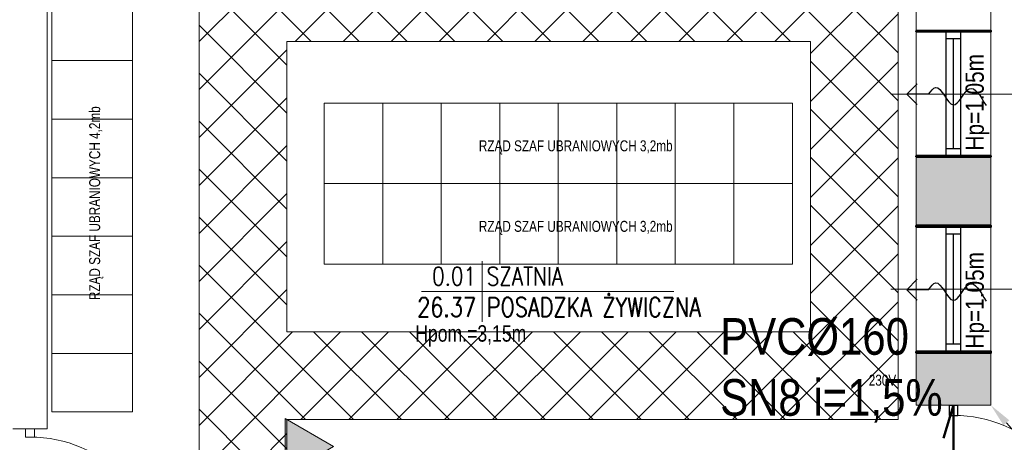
# Model space of a CAD drawing. Header units: millimetres. Extents: x -523 to 1404227, y -783705 to 1038705.
# Tile 107 of 256: x 448706 to 455436, y 142422 to 145309. Entities that reach past the tile are written whole.
import ezdxf
from ezdxf import colors
from ezdxf.entities.mleader import LeaderData, LeaderLine
from ezdxf.enums import TextEntityAlignment as Align
from ezdxf.math import Vec2, Vec3

# ---------------------------------------------------------------- set-up
doc = ezdxf.new("R2010")
doc.units = ezdxf.units.MM
doc.linetypes.add('DIVIDEX2', pattern=[2.5, 1, -0.5, 0, -0.5, 0, -0.5])
for name, color, linetype, lineweight in [('2. Obrys', 7, 'Continuous', 30), ('BA_drz', 7, 'Continuous', 18), ('BA_met', 7, 'Continuous', 18), ('BA_txs', 2, 'Continuous', 18), ('Cienka', 7, 'Continuous', 18), ('MM_KS_OPISY', 7, 'Continuous', 9), ('mm_sprężone', 7, 'Continuous', 50), ('mm_Wentylacja', 5, 'Continuous', 50), ('mm_wentylacja_bloki', 7, 'Continuous', 18), ('PG_WIDOKOWE_CIENKIE', 7, 'Continuous', 18), ('PG_WYPOSAŻENIE', 1, 'Continuous', 18), ('PG_ŚCIANY_DZIAŁOWE', 3, 'Continuous', 18)]:
    doc.layers.add(name, color=color, linetype=linetype, lineweight=lineweight)
doc.styles.add('BIKTC', font='bikromsw.shx', dxfattribs={"width": 0.8})
doc.styles.add('BIKTS', font='bikromsw.shx', dxfattribs={"width": 0.85})
doc.styles.add('ROMANS', font='romans', dxfattribs={"width": 0.7})
doc.styles.get("Standard").update_dxf_attribs({"font": 'arial.ttf'})

# ---------------------------------------------------------------- blocks, each defined once
blk = doc.blocks.new('bikmet')
blk.add_line((0, 1.65), (0, -1.65))
at = {"style": 'ROMANS', "width": 0.8}
blk.add_attdef('NRPOM', text='', height=1, dxfattribs=at).set_placement((-0.333, 0.333), align=Align.RIGHT)
blk.add_attdef('NWAPOM', (0.25, 0.333), '', height=1, dxfattribs=at)
blk.add_attdef('RAREA', text='', height=1.042, dxfattribs=at).set_placement((-0.333, -0.333), align=Align.TOP_RIGHT)
blk.add_attdef('PODLOGA', text='', height=1.042, dxfattribs=at).set_placement((0.25, -0.333), align=Align.TOP_LEFT)
blk = doc.blocks.new('jamb')
blk.add_lwpolyline([(-0.5, -0.5), (-0.5, 0.5), (0.5, 0.5), (0.5, -0.5)], close=True)
blk = doc.blocks.new('dr1h901')
at = {"color": 0}
blk.add_line((-0.5, 0), (-0.5, 1), dxfattribs=at)
blk.add_line((0, 0.3622), (0, -0.2655))
blk.add_arc((-0.5, 0), 1, 0, 90, dxfattribs=at)
blk = doc.blocks.new('podciecie')
at = {"layer": 'mm_Wentylacja', "color": 142, "lineweight": 30}
for p, q in [((23288, -37575.5), (23288, -37590.5)), ((23288, -37590.5), (23280.93, -37583.43)), ((23288, -37590.5), (23295.07, -37583.43))]:
    blk.add_line(p, q, dxfattribs=at)
blk.add_spline([(23288, -37575.5), (23283.25, -37570.75), (23295.25, -37558.75), (23284.25, -37547.75), (23295.75, -37536.25)], degree=3, dxfattribs=at)
blk = doc.blocks.new('ksstrz')
at = {"layer": 'mm_sprężone', "linetype": 'DIVIDEX2', "lineweight": 30}
h = blk.add_hatch(color=256, dxfattribs=at)
h.dxf.hatch_style = 1
h.paths.add_polyline_path([(28045.5, -44864.49), (28060.5, -44838.51), (28030.5, -44838.51)])
at = {"layer": 'mm_wentylacja_bloki'}
for p, q in [((28030.5, -44838.51), (28045.5, -44864.49)), ((28060.5, -44838.51), (28030.5, -44838.51)), ((28045.5, -44864.49), (28060.5, -44838.51))]:
    blk.add_line(p, q, dxfattribs=at)
blk = doc.blocks.new('A$C31e338d0')
at = {"layer": 'PG_WYPOSAŻENIE'}
h = blk.add_hatch(dxfattribs=at)
h.set_pattern_fill('ANSI37', color=251, scale=73)
h.set_pattern_definition([(45, (-151815.13, 350077.71), (-163.88967, 163.88967), []), (135, (-151815.13, 350077.71), (-163.88967, -163.88967), [])])
h.paths.add_polyline_path([(375141.2, 24306), (378719.9, 24306), (378719.9, 26290), (375141.2, 26290)], flags=16)
h.paths.add_polyline_path([(374541.2, 22631.9), (374541.2, 26890), (379183.4, 26890), (379183.4, 26716.9), (379319.9, 26716.9), (379319.9, 23706), (375141.2, 23706), (375141.2, 22631.9)])
at = {"layer": 'PG_ŚCIANY_DZIAŁOWE'}
h = blk.add_hatch(color=252, dxfattribs=at)
h.dxf.hatch_style = 1
h.paths.add_polyline_path([(379953.4, 25501.9), (379443.4, 25501.9), (379443.4, 25031.9), (379953.4, 25031.9)])
h = blk.add_hatch(color=252, dxfattribs=at)
h.dxf.hatch_style = 1
h.paths.add_polyline_path([(379953.4, 24161.9), (379443.4, 24161.9), (379443.4, 23804.4), (379953.4, 23804.4)])
at = {"lineweight": 20}
for p, q in [((379953.4, 23804.4), (379953.4, 27684.4)), ((379443.4, 23804.4), (379443.4, 26716.9)), ((379443.4, 26361.9), (379953.4, 26361.9)), ((379748.4, 26356.9), (379648.4, 26356.9)), ((380338.6, 25929.7), (379270.4, 25929.7)), ((379748.4, 25506.9), (379648.4, 25506.9)), ((379443.4, 25031.9), (379953.4, 25031.9)), ((379443.4, 25031.9), (379953.4, 25031.9)), ((379443.4, 25031.9), (379953.4, 25031.9)), ((379748.4, 25021.9), (379648.4, 25021.9)), ((380338.6, 24596.9), (379270.4, 24596.9)), ((379443.4, 24161.9), (379953.4, 24161.9)), ((379748.4, 24171.9), (379648.4, 24171.9)), ((379443.4, 23804.4), (379953.4, 23804.4))]:
    blk.add_line(p, q, dxfattribs=at)
for p, q in [((379648.4, 25506.9), (379648.4, 26356.9)), ((379748.4, 25506.9), (379748.4, 26356.9)), ((379748.4, 26306.9), (379648.4, 26306.9)), ((379698.4, 25556.9), (379698.4, 26306.9)), ((379748.4, 25556.9), (379648.4, 25556.9)), ((379648.4, 24171.9), (379648.4, 25021.9)), ((379748.4, 24971.9), (379648.4, 24971.9)), ((379698.4, 24221.9), (379698.4, 24971.9)), ((379748.4, 24171.9), (379748.4, 25021.9)), ((379748.4, 24221.9), (379648.4, 24221.9)), ((379668.4, 23804.4), (379728.4, 23804.4)), ((379668.4, 23804.4), (379668.4, 23734.4)), ((379728.4, 23734.4), (379728.4, 23804.4)), ((379668.4, 23734.4), (379728.4, 23734.4))]:
    blk.add_line(p, q)
blk.add_arc((379698.4, 22834.4), 900, 0, 90, dxfattribs=at)
at = {"layer": 'BA_met', "color": 18}
blk.add_line((376061.7, 24581.1), (377785.9, 24581.1), dxfattribs=at)
at = {"layer": 'Cienka'}
blk.add_line((373503.4, 23641.9), (373268.4, 23641.9), dxfattribs=at)
at = {"layer": 'PG_WIDOKOWE_CIENKIE', "color": 18, "lineweight": 50}
for p, q in [((379698.4, 23804.4), (379630.3, 23579.8)), ((379698.4, 22764.4), (379698.4, 23804.4))]:
    blk.add_line(p, q, dxfattribs=at)
for points in [[(379443.4, 26361.9), (379953.4, 26361.9), (379953.4, 26356.9), (379443.4, 26356.9)], [(379443.4, 25506.9), (379953.4, 25506.9), (379953.4, 25501.9), (379443.4, 25501.9)], [(379443.4, 25031.9), (379953.4, 25031.9), (379953.4, 25021.9), (379443.4, 25021.9)], [(379443.4, 24171.9), (379953.4, 24171.9), (379953.4, 24161.9), (379443.4, 24161.9)]]:
    blk.add_lwpolyline(points, close=True, dxfattribs=at)
at = {"layer": 'PG_WYPOSAŻENIE', "color": 251}
for p, q in [((373535.9, 26158.1), (374085.9, 26158.1)), ((375396.5, 25868.1), (375396.5, 25318.1)), ((375796.5, 25868.1), (375796.5, 25318.1)), ((376196.5, 25868.1), (376196.5, 25318.1)), ((376596.5, 25868.1), (376596.5, 25318.1)), ((376996.5, 25868.1), (376996.5, 25318.1)), ((377396.5, 25868.1), (377396.5, 25318.1)), ((377796.5, 25868.1), (377796.5, 25318.1)), ((378196.5, 25868.1), (378196.5, 25318.1)), ((378596.5, 25868.1), (378596.5, 25318.1)), ((373535.9, 25758.1), (374085.9, 25758.1)), ((373535.9, 25358.1), (374085.9, 25358.1)), ((375396.5, 25318.1), (375396.5, 24768.1)), ((375796.5, 25318.1), (375796.5, 24768.1)), ((376196.5, 25318.1), (376196.5, 24768.1)), ((376596.5, 25318.1), (376596.5, 24768.1)), ((376996.5, 25318.1), (376996.5, 24768.1)), ((377396.5, 25318.1), (377396.5, 24768.1)), ((377796.5, 25318.1), (377796.5, 24768.1)), ((378196.5, 25318.1), (378196.5, 24768.1)), ((378596.5, 25318.1), (378596.5, 24768.1)), ((373535.9, 24958.1), (374085.9, 24958.1)), ((373535.9, 24558.1), (374085.9, 24558.1)), ((373535.9, 24158.1), (374085.9, 24158.1)), ((373535.9, 23758.1), (374085.9, 23758.1))]:
    blk.add_line(p, q, dxfattribs=at)
for points in [[(374085.9, 26958.1), (374085.9, 23758.1), (373535.9, 23758.1), (373535.9, 26958.1)], [(378596.5, 25318.1), (375396.5, 25318.1), (375396.5, 25868.1), (378596.5, 25868.1)], [(378596.5, 24768.1), (375396.5, 24768.1), (375396.5, 25318.1), (378596.5, 25318.1)]]:
    blk.add_lwpolyline(points, close=True, dxfattribs=at)
for points in [[(374541.2, 22631.9), (374541.2, 26890), (379183.4, 26890), (379183.4, 26716.9), (379319.9, 26716.9), (379319.9, 23706), (375141.2, 23706), (375141.2, 22631.9), (374541.2, 22631.9)], [(375141.2, 24306), (378719.9, 24306), (378719.9, 26290), (375141.2, 26290), (375141.2, 24306)]]:
    blk.add_lwpolyline(points, dxfattribs=at)
at = {"layer": 'PG_ŚCIANY_DZIAŁOWE', "color": 18}
blk.add_line((373503.4, 26971.9), (373503.4, 23641.9), dxfattribs=at)
at = {"layer": 'BA_drz', "color": 18}
for name, p, xscale, yscale, zscale, rotation in [('jamb', (373385.9, 23614.4), -55, 59.99999999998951, 55, 90), ('dr1h901', (373385.9, 23136.9), -900, 900, -900, 270)]:
    blk.add_blockref(name, p, dxfattribs=dict(at, xscale=xscale, yscale=yscale, zscale=zscale, rotation=rotation))
at = {"layer": 'BA_met', "color": 18, "xscale": 125, "yscale": 125, "zscale": 125}
blk.add_blockref('bikmet', (376475.9, 24581.1), dxfattribs=at).add_auto_attribs({'NRPOM': '0.01', 'NWAPOM': 'SZATNIA', 'RAREA': '26.37', 'PODLOGA': 'POSADZKA ŻYWICZNA'})
at = {"layer": 'mm_Wentylacja', "color": 2, "lineweight": 30, "xscale": 10, "yscale": 10, "zscale": 10, "rotation": 270}
for p in [(755282.9, 258808.2), (755282.9, 257473.6)]:
    blk.add_blockref('podciecie', p, dxfattribs=at)
at = {"layer": 'BA_txs', "color": 18, "style": 'BIKTS', "width": 0.85}
for p in [(379905, 25544.1), (379905, 24191.3)]:
    blk.add_text('Hp=1.05m', height=125, rotation=90, dxfattribs=at).set_placement(p)
at = {"layer": 'PG_WYPOSAŻENIE', "color": 18, "attachment_point": 1, "style": 'BIKTC'}
for s, width, gutter_width, insert, char_height, rotation in [('RZĄD SZAF UBRANIOWYCH 4,2mb', 6506.795, 500, (373790.2, 24522.4), 75, 90), ('RZĄD SZAF UBRANIOWYCH 3,2mb', 6506.795, 500, (376453.7, 25613.8), 75, 360), ('RZĄD SZAF UBRANIOWYCH 3,2mb', 6506.795, 500, (376453.7, 25063.8), 75, 360), ('Hpom.=3,15m', 9760.193, 750, (376018.8, 24351.1), 112.5, 360), ('230V-', 6506.795, 500, (379118.7, 24012.8), 75, 360)]:
    blk.add_mtext_dynamic_manual_height_columns(s, width=width, gutter_width=gutter_width, heights=[0], dxfattribs=dict(at, insert=insert, char_height=char_height, rotation=rotation))
at = {"layer": 'Cienka'}
ml = blk.add_multileader_mtext('Standard', dxfattribs=at)
ml.set_content('', color=256)
ml.set_leader_properties()
ml.build(insert=Vec2(0, 0))
ml.multileader.update_dxf_attribs({"arrow_head_size": 160, "scale": 4})
ctx = ml.context
ctx.base_point, ctx.scale, ctx.char_height, ctx.arrow_head_size, ctx.landing_gap_size, ctx.plane_origin, ctx.plane_x_axis, ctx.plane_y_axis = Vec3(380818.7, 21025), 4, 160, 160, 80, Vec3(382187.9, 27262.6), Vec3(0, 1), Vec3(-1, 0)
ctx.text_align_type = 2
notes = []
notes.append((ctx, [(0, (1, 1, 0), (380818.7, 22825.1), (0, -1), 1640.1, [(1, [(379953.4, 23804.4)], 0, [])])]))
ctx.mtext.insert, ctx.mtext.text_direction, ctx.mtext.rotation, ctx.mtext.alignment, ctx.mtext.flow_direction = Vec3(380738.7, 21105), Vec3(0, 1), 1.570796, 3, 5
for ctx, leaders in notes:
    for number, flags, end, landing, length, lines in leaders:
        leader = LeaderData()
        leader.index, (leader.has_last_leader_line, leader.has_dogleg_vector, leader.attachment_direction) = number, flags
        leader.last_leader_point, leader.dogleg_vector, leader.dogleg_length = Vec3(end), Vec3(landing), length
        for number, points, colour, breaks in lines:
            line = LeaderLine()
            line.index, line.vertices, line.color, line.breaks = number, Vec3.list(points), colors.encode_raw_color(colour), breaks
            leader.lines.append(line)
        ctx.leaders.append(leader)

msp = doc.modelspace()

# ---------------------------------------------------------------- block references
at = {"layer": '2. Obrys'}
msp.add_blockref('A$C31e338d0', (75390.84, 118871.37), dxfattribs=at)
at = {"layer": 'mm_sprężone', "color": 2, "linetype": 'DIVIDEX2', "lineweight": 30, "xscale": 12.7, "yscale": 12.7, "zscale": 12.7, "rotation": 210.0000000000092}
msp.add_blockref('ksstrz', (1043869.64, -172769.96), dxfattribs=at)

# ---------------------------------------------------------------- texts
at = {"layer": 'MM_KS_OPISY', "insert": (453494.7, 143270.56), "char_height": 250, "attachment_point": 1}
msp.add_mtext_dynamic_manual_height_columns('\\fArial Narrow|b0|i0|c238|p34;PVC%%C160\\PSN8 i=1,5%', width=1695.9543, gutter_width=10, heights=[0], dxfattribs=at)

doc.saveas('drawing.dxf')
